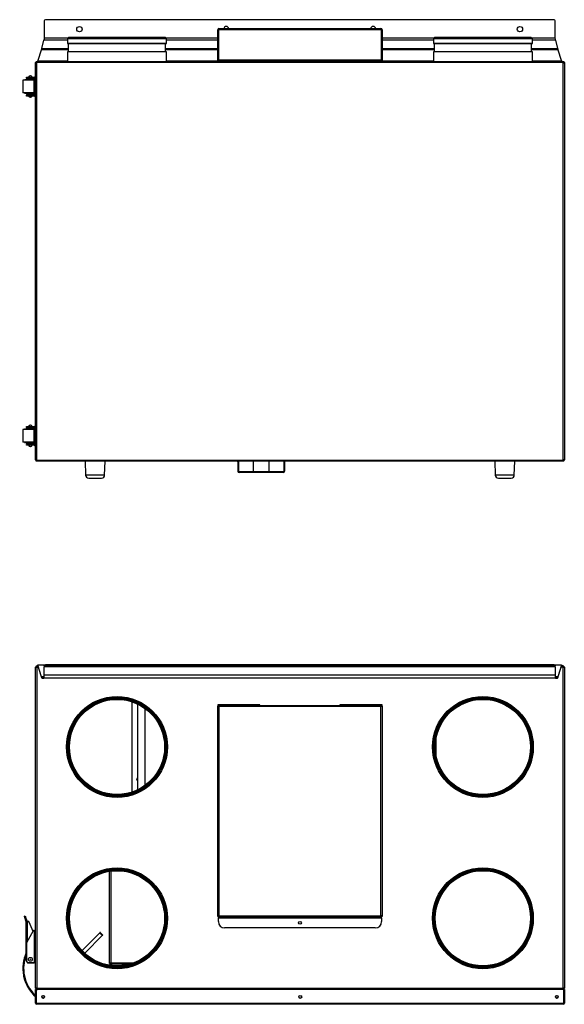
# Model space of a CAD drawing. Header units: millimetres. Extents: x 242 to 3657, y 247 to 3375.
# Tile 2 of 6: x 1378 to 2242, y 973 to 2535. Entities that reach past the tile are written whole.
import ezdxf

# ---------------------------------------------------------------- set-up
doc = ezdxf.new("R2010")
doc.units = ezdxf.units.MM
for name, color, linetype in [('BLASZKA_DO_DRZWI', 7, 'Continuous'), ('BURTA', 7, 'Continuous'), ('CZUJNIK', 7, 'Continuous'), ('Domyślne', 7, 'Continuous'), ('DRZWI_ZEW_V', 7, 'Continuous'), ('FILTR_KASETTOWY', 7, 'Continuous'), ('KOLNIERZ_160_PK', 7, 'Continuous'), ('MOC_REKU_SCIANA_', 7, 'Continuous'), ('MOC_REKU_TYŁ_NOW', 7, 'Continuous'), ('OBUDOWA_V', 7, 'Continuous'), ('POKRYWKA_STEROWA', 7, 'Continuous'), ('PRZEGRODA_BYPASS', 7, 'Continuous'), ('PRZEGRODA_WENTYL', 7, 'Continuous'), ('STOPKA', 7, 'Continuous'), ('TACKA_350V3', 7, 'Continuous'), ('UCHWYT_SYFONU_2S', 7, 'Continuous'), ('USZCZELKA_2_10', 7, 'Continuous'), ('USZCZELKA_DRZWI_', 7, 'Continuous')]:
    doc.layers.add(name, color=color, linetype=linetype)

# ---------------------------------------------------------------- blocks, each defined once
blk = doc.blocks.new('SE')
at = {"layer": 'BURTA', "color": 7, "linetype": 'Continuous'}
for p, q in [((1401, 2438.8), (1382.9, 2438.8)), ((1382.9, 2438.8), (1382.9, 2418.8)), ((1388.2, 2439.3), (1385.8, 2439.3)), ((1388.3, 2439.3), (1388.2, 2439.3)), ((1388.2, 2439.3), (1388.2, 2438.8)), ((1388.3, 2439.3), (1388.3, 2439)), ((1388.3, 2438.8), (1388.3, 2439)), ((1389.8, 2439), (1388.3, 2439)), ((1388.6, 2443.8), (1391.6, 2443.8)), ((1388.6, 2442.3), (1388.6, 2443.8)), ((1391.6, 2442.3), (1388.6, 2442.3)), ((1389.8, 2439), (1389.8, 2439.3)), ((1389.8, 2438.8), (1389.8, 2439)), ((1390.5, 2441.5), (1392.3, 2441.5)), ((1390.5, 2440), (1392.3, 2440)), ((1391.6, 2443.8), (1400.8, 2443.8)), ((1391.6, 2443.8), (1391.6, 2442.3)), ((1391.6, 2442.3), (1400.8, 2442.3)), ((1392.3, 2441.5), (1392.3, 2440)), ((1392.3, 2441.5), (1394.4, 2441.5)), ((1392.3, 2440), (1394.4, 2440)), ((1392.8, 2442.3), (1392.8, 2441.5)), ((1392.8, 2440), (1392.8, 2438.8)), ((1394.4, 2441.5), (1394.4, 2440)), ((1394.4, 2441.5), (1399.4, 2441.5)), ((1394.4, 2440), (1399.4, 2440)), ((1394.9, 2445.8), (1394.6, 2445.8)), ((1396.8, 2441.5), (1396.8, 2442.3)), ((1400, 2441.9), (1396.8, 2441.9)), ((1396.8, 2438.8), (1396.8, 2440)), ((1397.5, 2439.5), (1396.8, 2439.5)), ((1397.5, 2439.4), (1396.8, 2439.4)), ((1397.5, 2439.5), (1397.5, 2440)), ((1397.5, 2439.5), (1401.5, 2439.5)), ((1397.5, 2439.4), (1397.5, 2439.5)), ((1401.5, 2439.4), (1397.5, 2439.4)), ((1399.4, 2441.5), (1401.5, 2441.5)), ((1399.4, 2441.5), (1399.4, 2440)), ((1399.4, 2440), (1401.5, 2440)), ((1399.5, 2438.8), (1399.5, 2439.4)), ((1400, 2441.5), (1400, 2441.9)), ((1403.1, 2438.8), (1401, 2438.8)), ((1401, 2418.8), (1401, 2438.8)), ((1401.5, 2441.5), (1401.5, 2440)), ((1401.5, 2439.5), (1401.5, 2440)), ((1401.5, 2439.5), (1401.5, 2439.4)), ((1401.6, 2438.8), (1401.6, 2441.6)), ((1401, 2418.8), (1382.9, 2418.8)), ((1385.8, 2418.3), (1388.2, 2418.3)), ((1388.2, 2418.8), (1388.2, 2418.3)), ((1388.2, 2418.3), (1388.3, 2418.3)), ((1388.3, 2418.6), (1388.3, 2418.8)), ((1388.3, 2418.6), (1388.3, 2418.3)), ((1388.3, 2418.6), (1389.8, 2418.6)), ((1388.6, 2415.3), (1391.6, 2415.3)), ((1388.6, 2413.8), (1388.6, 2415.3)), ((1391.6, 2413.8), (1388.6, 2413.8)), ((1389.8, 2418.6), (1389.8, 2418.8)), ((1389.8, 2418.3), (1389.8, 2418.6)), ((1392.3, 2417.5), (1390.5, 2417.5)), ((1390.5, 2416), (1392.3, 2416)), ((1400.8, 2415.3), (1391.6, 2415.3)), ((1391.6, 2415.3), (1391.6, 2413.8)), ((1400.8, 2413.8), (1391.6, 2413.8)), ((1392.3, 2417.5), (1392.3, 2416)), ((1394.4, 2417.5), (1392.3, 2417.5)), ((1394.4, 2416), (1392.3, 2416)), ((1392.8, 2418.8), (1392.8, 2417.5)), ((1392.8, 2416), (1392.8, 2415.3)), ((1394.4, 2417.5), (1394.4, 2416)), ((1399.4, 2417.5), (1394.4, 2417.5)), ((1394.4, 2416), (1399.4, 2416)), ((1394.6, 2411.8), (1394.9, 2411.8)), ((1396.8, 2417.5), (1396.8, 2418.8)), ((1397.5, 2418.2), (1396.8, 2418.2)), ((1397.5, 2418.1), (1396.8, 2418.1)), ((1396.8, 2415.3), (1396.8, 2416)), ((1400, 2415.7), (1396.8, 2415.7)), ((1397.5, 2418.2), (1397.5, 2418.1)), ((1397.5, 2418.2), (1401.5, 2418.2)), ((1401.5, 2418.1), (1397.5, 2418.1)), ((1397.5, 2417.5), (1397.5, 2418.1)), ((1401.5, 2417.5), (1399.4, 2417.5)), ((1399.4, 2417.5), (1399.4, 2416)), ((1399.4, 2416), (1401.5, 2416)), ((1399.5, 2418.2), (1399.5, 2418.8)), ((1400, 2415.7), (1400, 2416)), ((1403.1, 2418.8), (1401, 2418.8)), ((1401.5, 2418.2), (1401.5, 2418.1)), ((1401.5, 2417.5), (1401.5, 2418.1)), ((1401.5, 2417.5), (1401.5, 2416)), ((1401.6, 2416), (1401.6, 2418.8)), ((1388.6, 1889.8), (1391.6, 1889.8)), ((1388.6, 1888.3), (1388.6, 1889.8)), ((1391.6, 1889.8), (1400.8, 1889.8)), ((1391.6, 1889.8), (1391.6, 1888.3)), ((1394.9, 1891.8), (1394.6, 1891.8)), ((1401, 1884.8), (1382.9, 1884.8)), ((1382.9, 1884.8), (1382.9, 1864.8)), ((1388.2, 1885.3), (1385.8, 1885.3)), ((1388.3, 1885.3), (1388.2, 1885.3)), ((1388.2, 1885.3), (1388.2, 1884.8)), ((1388.3, 1885.3), (1388.3, 1885)), ((1388.3, 1884.8), (1388.3, 1885)), ((1389.8, 1885), (1388.3, 1885)), ((1391.6, 1888.3), (1388.6, 1888.3)), ((1389.8, 1885), (1389.8, 1885.3)), ((1389.8, 1884.8), (1389.8, 1885)), ((1390.5, 1887.5), (1392.3, 1887.5)), ((1390.5, 1886), (1392.3, 1886)), ((1391.6, 1888.3), (1400.8, 1888.3)), ((1392.3, 1887.5), (1392.3, 1886)), ((1392.3, 1887.5), (1394.4, 1887.5)), ((1392.3, 1886), (1394.4, 1886)), ((1392.8, 1888.3), (1392.8, 1887.5)), ((1392.8, 1886), (1392.8, 1884.8)), ((1394.4, 1887.5), (1394.4, 1886)), ((1394.4, 1887.5), (1399.4, 1887.5)), ((1394.4, 1886), (1399.4, 1886)), ((1396.8, 1887.5), (1396.8, 1888.3)), ((1400, 1887.9), (1396.8, 1887.9)), ((1396.8, 1884.8), (1396.8, 1886)), ((1397.5, 1885.5), (1396.8, 1885.5)), ((1397.5, 1885.4), (1396.8, 1885.4)), ((1397.5, 1885.5), (1397.5, 1886)), ((1397.5, 1885.5), (1401.5, 1885.5)), ((1397.5, 1885.4), (1397.5, 1885.5)), ((1401.5, 1885.4), (1397.5, 1885.4)), ((1399.4, 1887.5), (1401.5, 1887.5)), ((1399.4, 1887.5), (1399.4, 1886)), ((1399.4, 1886), (1401.5, 1886)), ((1399.5, 1884.8), (1399.5, 1885.4)), ((1400, 1887.5), (1400, 1887.9)), ((1403.1, 1884.8), (1401, 1884.8)), ((1401, 1864.8), (1401, 1884.8)), ((1401.5, 1887.5), (1401.5, 1886)), ((1401.5, 1885.5), (1401.5, 1886)), ((1401.5, 1885.5), (1401.5, 1885.4)), ((1401.6, 1884.8), (1401.6, 1887.6)), ((1401, 1864.8), (1382.9, 1864.8)), ((1385.8, 1864.3), (1388.2, 1864.3)), ((1388.2, 1864.8), (1388.2, 1864.3)), ((1388.2, 1864.3), (1388.3, 1864.3)), ((1388.3, 1864.6), (1388.3, 1864.8)), ((1388.3, 1864.6), (1388.3, 1864.3)), ((1388.3, 1864.6), (1389.8, 1864.6)), ((1388.6, 1861.3), (1391.6, 1861.3)), ((1388.6, 1859.8), (1388.6, 1861.3)), ((1391.6, 1859.8), (1388.6, 1859.8)), ((1389.8, 1864.6), (1389.8, 1864.8)), ((1389.8, 1864.3), (1389.8, 1864.6)), ((1392.3, 1863.5), (1390.5, 1863.5)), ((1390.5, 1862), (1392.3, 1862)), ((1400.8, 1861.3), (1391.6, 1861.3)), ((1391.6, 1861.3), (1391.6, 1859.8)), ((1400.8, 1859.8), (1391.6, 1859.8)), ((1392.3, 1863.5), (1392.3, 1862)), ((1394.4, 1863.5), (1392.3, 1863.5)), ((1394.4, 1862), (1392.3, 1862)), ((1392.8, 1864.8), (1392.8, 1863.5)), ((1392.8, 1862), (1392.8, 1861.3)), ((1394.4, 1863.5), (1394.4, 1862)), ((1399.4, 1863.5), (1394.4, 1863.5)), ((1394.4, 1862), (1399.4, 1862)), ((1396.8, 1863.5), (1396.8, 1864.8)), ((1397.5, 1864.2), (1396.8, 1864.2)), ((1397.5, 1864.1), (1396.8, 1864.1)), ((1396.8, 1861.3), (1396.8, 1862)), ((1400, 1861.7), (1396.8, 1861.7)), ((1397.5, 1864.2), (1397.5, 1864.1)), ((1397.5, 1864.2), (1401.5, 1864.2)), ((1401.5, 1864.1), (1397.5, 1864.1)), ((1397.5, 1863.5), (1397.5, 1864.1)), ((1401.5, 1863.5), (1399.4, 1863.5)), ((1399.4, 1863.5), (1399.4, 1862)), ((1399.4, 1862), (1401.5, 1862)), ((1399.5, 1864.2), (1399.5, 1864.8)), ((1400, 1861.7), (1400, 1862)), ((1403.1, 1864.8), (1401, 1864.8)), ((1401.5, 1864.2), (1401.5, 1864.1)), ((1401.5, 1863.5), (1401.5, 1864.1)), ((1401.5, 1863.5), (1401.5, 1862)), ((1401.6, 1862), (1401.6, 1864.8)), ((1394.6, 1857.8), (1394.9, 1857.8))]:
    blk.add_line(p, q, dxfattribs=at)
for centre, radius, start, end in [((1390.5, 2439.3), 2.24, 90, 180), ((1390.5, 2439.3), 0.737, 90, 180), ((1394.6, 2442.8), 3, 90, 160.5288), ((1394.9, 2442.8), 3, 19.4712, 90), ((1400.8, 2441.6), 2.24, 0, 90), ((1400.8, 2441.6), 0.737, 0, 90), ((1390.5, 2418.3), 2.24, 180, 270), ((1390.5, 2418.3), 0.737, 180, 270), ((1394.6, 2414.8), 3, 199.4712, 270), ((1394.9, 2414.8), 3, 270, 340.5288), ((1400.8, 2416), 0.737, 270, 0), ((1400.8, 2416), 2.24, 270, 0), ((1394.6, 1888.8), 3, 90, 160.5288), ((1394.9, 1888.8), 3, 19.4712, 90), ((1400.8, 1887.6), 2.24, 0, 90), ((1390.5, 1885.3), 2.24, 90, 180), ((1390.5, 1885.3), 0.737, 90, 180), ((1400.8, 1887.6), 0.737, 0, 90), ((1390.5, 1864.3), 2.24, 180, 270), ((1390.5, 1864.3), 0.737, 180, 270), ((1394.6, 1860.8), 3, 199.4712, 270), ((1394.9, 1860.8), 3, 270, 340.5288), ((1400.8, 1862), 0.737, 270, 0), ((1400.8, 1862), 2.24, 270, 0)]:
    blk.add_arc(centre, radius, start, end, dxfattribs=at)
for centre, start_param, end_param in [((1385.8, 2437.8), 0, 0.841069), ((1385.8, 2419.8), 2.300524, 3.141593), ((1385.8, 1883.8), 0, 0.841069), ((1385.8, 1865.8), 2.300524, 3.141593)]:
    blk.add_ellipse(centre, major_axis=(0, 1.5), ratio=0.34202, start_param=start_param, end_param=end_param, dxfattribs=at)
at = {"layer": 'DRZWI_ZEW_V', "color": 7, "linetype": 'Continuous'}
for p, q in [((1404.1, 2467.1), (1403.6, 2467.6)), ((1403.8, 2468.8), (1403.8, 2468.1)), ((1403.8, 2468.8), (1404.8, 2468.8)), ((1403.8, 2468.1), (1404.8, 2468.1)), ((1404.8, 2468.8), (1404.8, 2467.1)), ((1404.8, 2468.8), (2240.4, 2468.8)), ((2240.4, 2468.8), (2240.4, 2467.1)), ((2240.4, 2468.8), (2241.4, 2468.8)), ((2240.4, 2468.1), (2241.4, 2468.1)), ((2241.1, 2467.1), (2241.6, 2467.6)), ((2241.4, 2468.8), (2241.4, 2468.1)), ((1403.1, 1837.2), (1403.1, 2466.4)), ((1404.8, 2466.4), (1403.1, 2466.4)), ((2240.4, 2467.1), (1404.8, 2467.1)), ((1404.8, 2467.1), (1404.8, 2466.4)), ((1404.8, 2466.4), (1404.8, 1837.2)), ((2240.4, 2466.4), (2240.4, 2467.1)), ((2240.4, 2466.4), (2242.1, 2466.4)), ((2240.4, 1837.2), (2240.4, 2466.4)), ((2242.1, 2466.4), (2242.1, 1837.2)), ((1404.8, 1837.2), (1403.1, 1837.2)), ((1404.1, 1836.5), (1403.6, 1836)), ((1403.8, 1834.8), (1403.8, 1835.5)), ((1404.4, 1835.5), (1403.8, 1835.5)), ((1404.8, 1834.8), (1403.8, 1834.8)), ((1404.8, 1837.2), (1404.8, 1836.5)), ((1404.8, 1836.5), (2240.4, 1836.5)), ((1404.8, 1834.8), (1404.8, 1836.5)), ((2240.4, 1834.8), (1404.8, 1834.8)), ((2240.4, 1836.5), (2240.4, 1837.2)), ((2240.4, 1837.2), (2242.1, 1837.2)), ((2240.4, 1834.8), (2240.4, 1836.5)), ((2241.4, 1834.8), (2240.4, 1834.8)), ((2241.4, 1836.2), (2241.6, 1836)), ((2241.4, 1834.8), (2241.4, 1835.5))]:
    blk.add_line(p, q, dxfattribs=at)
for centre, radius, start, end in [((1404.8, 2466.4), 1.7, 135, 180), ((1404.8, 2466.4), 1.7, 90, 135), ((2240.4, 2466.4), 1.7, 45, 90), ((2240.4, 2466.4), 1.7, 0, 45), ((1404.8, 2466.4), 1, 135, 180), ((1404.8, 2466.4), 1, 90, 135), ((2240.4, 2466.4), 1, 45, 90), ((2240.4, 2466.4), 1, 0, 45), ((1404.8, 1837.2), 1.7, 180, 225), ((1404.8, 1837.2), 1.7, 225, 256.346), ((1404.8, 1837.2), 1, 180, 225), ((1404.8, 1837.2), 1, 225, 247.5), ((2240.4, 1837.2), 1.7, 298.1251, 315), ((2240.4, 1837.2), 1.7, 315, 0)]:
    blk.add_arc(centre, radius, start, end, dxfattribs=at)
at = {"layer": 'KOLNIERZ_160_PK', "color": 7, "linetype": 'Continuous'}
for p, q in [((1610.8, 2504.5), (1453.8, 2504.5)), ((1453.8, 2504.5), (1453.8, 2497.2)), ((1455.6, 2506.6), (1454, 2505)), ((1610.6, 2505), (1454, 2505)), ((1609, 2506.6), (1455.6, 2506.6)), ((1608.5, 2506.8), (1456.1, 2506.8)), ((1610.6, 2505), (1609, 2506.6)), ((1610.6, 2505), (1609, 2506.6)), ((1610.8, 2497.2), (1610.8, 2504.5)), ((1610.8, 2497.2), (1610.8, 2504.5)), ((2191.4, 2504.5), (2034.4, 2504.5)), ((2034.4, 2504.5), (2034.4, 2497.2)), ((2036.2, 2506.6), (2034.6, 2505)), ((2191.2, 2505), (2034.6, 2505)), ((2189.6, 2506.6), (2036.2, 2506.6)), ((2189.1, 2506.8), (2036.7, 2506.8)), ((2191.2, 2505), (2189.6, 2506.6)), ((2191.4, 2497.2), (2191.4, 2504.5)), ((1610.8, 2497.2), (1453.8, 2497.2)), ((1453.8, 2497.2), (1455, 2496.8)), ((1455, 2484.2), (1453.8, 2483.8)), ((1610.8, 2483.8), (1453.8, 2483.8)), ((1453.8, 2483.8), (1453.8, 2468.8)), ((1609.5, 2496.8), (1455, 2496.8)), ((1455, 2496.8), (1455, 2484.2)), ((1609.5, 2484.2), (1455, 2484.2)), ((1609.5, 2496.8), (1610.8, 2497.2)), ((1609.5, 2496.8), (1610.8, 2497.2)), ((1609.5, 2484.2), (1609.5, 2496.8)), ((1609.5, 2484.2), (1609.5, 2496.8)), ((1610.8, 2483.8), (1609.5, 2484.2)), ((1610.8, 2483.8), (1609.5, 2484.2)), ((1610.8, 2468.8), (1610.8, 2483.8)), ((1610.8, 2468.8), (1610.8, 2483.8)), ((2191.4, 2497.2), (2034.4, 2497.2)), ((2034.4, 2497.2), (2035.6, 2496.8)), ((2035.6, 2484.2), (2034.4, 2483.8)), ((2191.4, 2483.8), (2034.4, 2483.8)), ((2034.4, 2483.8), (2034.4, 2468.8)), ((2190.1, 2496.8), (2035.6, 2496.8)), ((2035.6, 2496.8), (2035.6, 2484.2)), ((2190.1, 2484.2), (2035.6, 2484.2)), ((2190.1, 2496.8), (2191.4, 2497.2)), ((2190.1, 2484.2), (2190.1, 2496.8)), ((2191.4, 2483.8), (2190.1, 2484.2)), ((2191.4, 2468.8), (2191.4, 2483.8))]:
    blk.add_line(p, q, dxfattribs=at)
for centre, start, end in [((1454.5, 2504.5), 135, 180), ((1456.1, 2506.1), 90, 135.0878), ((1608.5, 2506.1), 44.9122, 90), ((1608.5, 2506.1), 44.9122, 90), ((1610.1, 2504.5), 0, 45), ((2035.1, 2504.5), 135, 180), ((2036.7, 2506.1), 90, 135.0878), ((2189.1, 2506.1), 44.9122, 90), ((2190.7, 2504.5), 0, 45)]:
    blk.add_arc(centre, 0.7, start, end, dxfattribs=at)
at = {"layer": 'MOC_REKU_SCIANA_', "color": 7, "linetype": 'Continuous'}
for p, q in [((1416.7, 2532.9), (1416.7, 2505.5)), ((2225.7, 2534.9), (1418.7, 2534.9)), ((2227.7, 2505.5), (2227.7, 2532.9))]:
    blk.add_line(p, q, dxfattribs=at)
for centre in [(1472.7, 2519.9), (2171.7, 2519.9)]:
    blk.add_circle(centre, 4.25, dxfattribs=at)
for centre, radius, start, end in [((1418.7, 2532.9), 2, 90, 180), ((2225.7, 2532.9), 2, 0, 90), ((1705.7, 2519.9), 4.25, 11.8398, 168.1602), ((1938.7, 2519.9), 4.25, 11.8398, 168.1602)]:
    blk.add_arc(centre, radius, start, end, dxfattribs=at)
at = {"layer": 'MOC_REKU_TYŁ_NOW', "color": 7, "linetype": 'Continuous'}
for p, q in [((1413.1, 2489), (1416.3, 2502.5)), ((1453.8, 2502.5), (1416.3, 2502.5)), ((1416.7, 2505.5), (1416.7, 2505.3)), ((1454.5, 2505.5), (1416.7, 2505.5)), ((1692.1, 2505.5), (1610, 2505.5)), ((1692.1, 2502.5), (1610.8, 2502.5)), ((1693.1, 2505.5), (1693.1, 2505.5)), ((1693.1, 2502.5), (1693.1, 2502.5)), ((1952.1, 2505.5), (1952.1, 2505.5)), ((1952.1, 2502.5), (1952.1, 2502.5)), ((2035.1, 2505.5), (1953.1, 2505.5)), ((2034.4, 2502.5), (1953.1, 2502.5)), ((2227.7, 2505.5), (2190.6, 2505.5)), ((2228.2, 2502.5), (2191.4, 2502.5)), ((2227.7, 2505.3), (2227.7, 2505.5)), ((2228.2, 2502.5), (2231.4, 2489)), ((1412.7, 2488.3), (1406.7, 2470.3)), ((1406.7, 2468.9), (1412.7, 2486.9)), ((1412.7, 2488.3), (1412.7, 2486.9)), ((1455, 2486.9), (1412.7, 2486.9)), ((1413.1, 2489), (1455, 2489)), ((1609.5, 2489), (1692.1, 2489)), ((1692.1, 2486.9), (1609.5, 2486.9)), ((1693.1, 2489), (1693.1, 2489)), ((1693.1, 2486.9), (1693.1, 2486.9)), ((1952.1, 2489), (1952.1, 2489)), ((1952.1, 2486.9), (1952.1, 2486.9)), ((1953.1, 2489), (2035.6, 2489)), ((2035.6, 2486.9), (1953.1, 2486.9)), ((2190.1, 2489), (2231.4, 2489)), ((2231.7, 2486.9), (2190.1, 2486.9)), ((2237.7, 2470.3), (2231.7, 2488.3)), ((2231.7, 2488.3), (2231.7, 2486.9)), ((2231.7, 2486.9), (2237.7, 2468.9)), ((1406.7, 2470.3), (1406.7, 2468.9)), ((1406.7, 2468.9), (1406.7, 2468.8)), ((1453.8, 2468.9), (1406.7, 2468.9)), ((1692.1, 2468.9), (1610.8, 2468.9)), ((1693.1, 2468.9), (1693.1, 2468.9)), ((1952.1, 2468.9), (1952.1, 2468.9)), ((2034.4, 2468.9), (1953.1, 2468.9)), ((2237.7, 2468.9), (2191.4, 2468.9)), ((2237.7, 2470.3), (2237.7, 2468.9)), ((2237.7, 2468.8), (2237.7, 2468.9))]:
    blk.add_line(p, q, dxfattribs=at)
for centre, radius, start, end in [((1436.7, 2500.6), 20.5, 166.6062, 174.4487), ((2207.7, 2500.6), 20.5, 5.5513, 13.3938), ((1370.3, 2494.2), 43.1, 350.3064, 353.1554), ((1407.3, 2491.1), 6.08, 332.8084, 340.0771), ((2274.1, 2494.2), 43.1, 186.8433, 189.6949), ((2237.1, 2491.1), 6.08, 199.9229, 207.1916)]:
    blk.add_arc(centre, radius, start, end, dxfattribs=at)
at = {"layer": 'OBUDOWA_V', "color": 7, "linetype": 'Continuous'}
for p, q in [((1403.1, 2466.4), (1403.1, 2466.8)), ((1403.1, 2466.8), (1403.1, 2466.8)), ((1404.4, 2466.8), (1403.9, 2466.8)), ((2240.8, 2466.8), (2241.3, 2466.8)), ((2242, 2466.8), (2242.1, 2466.8)), ((2242.1, 2466.8), (2242.1, 2466.4)), ((1403.1, 1836.8), (1403.1, 1837.2)), ((1403.1, 1836.8), (1403.1, 1836.8)), ((1404.4, 1836.8), (1403.9, 1836.8)), ((2242.1, 1836.8), (2242, 1836.8)), ((2242.1, 1837.2), (2242.1, 1836.8))]:
    blk.add_line(p, q, dxfattribs=at)
for centre, radius, start, end in [((1405.1, 2466.8), 2, 130.4662, 180), ((2240.1, 2466.8), 2, 0, 49.5338), ((1411, 2475.2), 11.1, 229.0708, 232.3199), ((1405.1, 2466.8), 1, 161.4921, 180), ((1411.5, 2470.9), 8.24, 209.75, 215.579), ((2233.8, 2470.8), 8.02, 324.3815, 330.3687), ((2240.1, 2466.8), 1, 0, 21.961), ((2234.2, 2475.2), 11.1, 308.0541, 310.9292), ((1405.1, 1836.8), 2, 180, 229.5338), ((1405.1, 1836.8), 1, 180, 225.573), ((2240.1, 1836.8), 2, 310.4662, 0)]:
    blk.add_arc(centre, radius, start, end, dxfattribs=at)
at = {"layer": 'POKRYWKA_STEROWA', "color": 7, "linetype": 'Continuous'}
for p, q in [((1692.1, 2518.8), (1693.1, 2518.8)), ((1692.1, 2468.8), (1692.1, 2518.8)), ((1694.1, 2518.8), (1693.1, 2518.8)), ((1693.1, 2518.8), (1693.1, 2470.8)), ((1693.1, 2468.8), (1693.1, 2518.8)), ((1694.1, 2520.8), (1951.1, 2520.8)), ((1694.1, 2520.8), (1694.1, 2518.8)), ((1951.1, 2518.8), (1694.1, 2518.8)), ((1951.1, 2518.8), (1951.1, 2520.8)), ((1952.1, 2518.8), (1951.1, 2518.8)), ((1953.1, 2518.8), (1952.1, 2518.8)), ((1952.1, 2518.8), (1952.1, 2468.8)), ((1952.1, 2470.8), (1952.1, 2518.8)), ((1953.1, 2518.8), (1953.1, 2468.8)), ((1952.1, 2470.8), (1693.1, 2470.8)), ((1693.1, 2470.8), (1693.1, 2469.8)), ((1693.1, 2468.8), (1693.1, 2469.8)), ((1693.1, 2469.8), (1703.1, 2469.8)), ((1942.1, 2469.8), (1703.1, 2469.8)), ((1703.1, 2469.8), (1703.1, 2468.8)), ((1942.1, 2469.8), (1952.1, 2469.8)), ((1942.1, 2468.8), (1942.1, 2469.8)), ((1952.1, 2469.8), (1952.1, 2470.8)), ((1952.1, 2469.8), (1952.1, 2468.8))]:
    blk.add_line(p, q, dxfattribs=at)
for centre, radius, start, end in [((1694.1, 2518.8), 2, 90, 180), ((1694.1, 2518.8), 1, 90, 180), ((1951.1, 2518.8), 2, 0, 90), ((1951.1, 2518.8), 1, 0, 90)]:
    blk.add_arc(centre, radius, start, end, dxfattribs=at)
at = {"layer": 'STOPKA', "color": 7, "linetype": 'Continuous'}
for p, q in [((1481.6, 1834.8), (1482.4, 1812.6)), ((1512.7, 1812.6), (1513.5, 1834.8)), ((2131.6, 1834.8), (2132.4, 1812.6)), ((2162.7, 1812.6), (2163.5, 1834.8)), ((1512.7, 1812.6), (1482.4, 1812.6)), ((2162.7, 1812.6), (2132.4, 1812.6)), ((1487.4, 1807.8), (1507.7, 1807.8)), ((2137.4, 1807.8), (2157.7, 1807.8))]:
    blk.add_line(p, q, dxfattribs=at)
for centre, start, end in [((1487.4, 1812.8), 182.0454, 270), ((1507.7, 1812.8), 270, 357.9546), ((2137.4, 1812.8), 182.0454, 270), ((2157.7, 1812.8), 270, 357.9546)]:
    blk.add_arc(centre, 5, start, end, dxfattribs=at)
at = {"layer": 'TACKA_350V3', "color": 7, "linetype": 'Continuous'}
for p, q in [((1748.6, 1834.8), (1748.6, 1817.8)), ((1773.6, 1817.8), (1773.6, 1834.8)), ((1773.6, 1817.8), (1748.6, 1817.8))]:
    blk.add_line(p, q, dxfattribs=at)
at = {"layer": 'UCHWYT_SYFONU_2S', "color": 7, "linetype": 'Continuous'}
for p, q in [((1724.1, 1833.8), (1724.1, 1818.8)), ((1725.1, 1833.8), (1725.1, 1818.8)), ((1797.1, 1833.8), (1797.1, 1818.8)), ((1798.1, 1833.8), (1798.1, 1818.8)), ((1796.1, 1817.8), (1726.1, 1817.8)), ((1796.1, 1816.8), (1726.1, 1816.8))]:
    blk.add_line(p, q, dxfattribs=at)
for centre, radius, start, end in [((1723.1, 1833.8), 1, 0, 90), ((1723.1, 1833.8), 2, 0, 30), ((1799.1, 1833.8), 2, 150, 180), ((1799.1, 1833.8), 1, 90, 180), ((1726.1, 1818.8), 2, 180, 270), ((1726.1, 1818.8), 1, 180, 270), ((1796.1, 1818.8), 1, 270, 0), ((1796.1, 1818.8), 2, 270, 0)]:
    blk.add_arc(centre, radius, start, end, dxfattribs=at)
at = {"layer": 'USZCZELKA_DRZWI_', "color": 7, "linetype": 'Continuous'}
for p, q in [((1404.4, 1835.5), (1404.4, 1837.2)), ((1404.8, 1835.5), (1404.4, 1835.5)), ((2241.4, 1835.5), (2240.4, 1835.5)), ((2241.4, 1837.2), (2241.4, 1835.5))]:
    blk.add_line(p, q, dxfattribs=at)
blk = doc.blocks.new('SE4')
at = {"layer": 'BLASZKA_DO_DRZWI', "color": 7, "linetype": 'Continuous'}
blk.add_arc((1822.4, 984.5), 3, 14.5496, 31.8475, dxfattribs=at)
at = {"layer": 'BURTA', "color": 7, "linetype": 'Continuous'}
for p, q in [((1385.3, 1112.8), (1386.7, 1113.3)), ((1385.8, 1111.4), (1385.3, 1112.8)), ((1385.3, 1112.2), (1385.5, 1112.2)), ((1385.8, 1110.8), (1385.3, 1112.2)), ((1387.3, 1111.9), (1385.8, 1111.4)), ((1388.2, 1104.8), (1385.8, 1111.4)), ((1388.2, 1104.2), (1385.8, 1110.8)), ((1386, 1110.8), (1385.8, 1110.8)), ((1386.7, 1113.3), (1387.3, 1111.9)), ((1389.6, 1105.4), (1387.3, 1111.9)), ((1388.3, 1104.6), (1388.3, 1104.6)), ((1388.3, 1043.3), (1388.3, 1104.6)), ((1388.3, 1104.6), (1390.5, 1104.6)), ((1389.8, 1104.6), (1389.8, 1104.6)), ((1390.5, 1073.9), (1390.5, 1104.6)), ((1390.5, 1104.6), (1391.2, 1104.6)), ((1399.2, 1088.9), (1393.1, 1103.3)), ((1399.5, 1089.5), (1388.8, 1070.9)), ((1400.8, 1090.3), (1403.1, 1090.3)), ((1400.8, 1090.3), (1400.8, 1090.3)), ((1400.8, 1090.3), (1400.8, 1039.5)), ((1388.6, 1070.1), (1388.6, 1042.5)), ((1391.6, 1039.5), (1400.8, 1039.5)), ((1391.6, 1038.9), (1400.8, 1038.9)), ((1392.3, 1039.3), (1394.4, 1039.3)), ((1392.3, 1038.7), (1394.4, 1038.7)), ((1400.8, 1039.5), (1400.8, 1038.9)), ((1403.1, 1039.5), (1400.8, 1039.5)), ((1403.1, 1038.9), (1400.8, 1038.9))]:
    blk.add_line(p, q, dxfattribs=at)
for radius in [3, 0.172]:
    blk.add_circle((1394.8, 1044.5), radius, dxfattribs=at)
for centre, radius, start, end in [((1387.5, 1104.6), 0.737, 0, 20), ((1387.5, 1104), 0.737, 0, 20), ((1387.5, 1104.6), 2.24, 0, 20), ((1391.2, 1102.6), 2, 23, 90), ((1400.8, 1088.8), 1.5, 90.1003, 150), ((1390.1, 1070.1), 1.5, 150, 180), ((1443.1, 1030.4), 60.2, 155.709, 225.6385), ((1443.1, 1030.4), 59, 158.4358, 225.6385), ((1443.1, 1029.8), 59, 158.4358, 179.7087), ((1392.3, 1043.3), 4, 180, 208.3442), ((1392.3, 1042.7), 4, 180, 206.915), ((1391.6, 1042.5), 3, 180, 270), ((1391.6, 1041.9), 3, 181.3744, 270), ((1392.3, 1043.3), 4, 251.7342, 270), ((1392.3, 1042.7), 4, 251.734, 270), ((1394.4, 1044.3), 5, 270, 284.0699), ((1394.4, 1043.7), 5, 270, 284.0699), ((1443.1, 1029.8), 60.2, 179.7145, 225.6385), ((1403.3, 989.6), 3.2, 225.6385, 266.1126), ((1403.3, 989), 3.2, 225.6385, 266.1126), ((1403.3, 989.6), 2, 225.6385, 263.7728)]:
    blk.add_arc(centre, radius, start, end, dxfattribs=at)
at = {"layer": 'CZUJNIK', "color": 7, "linetype": 'Continuous'}
for p, q in [((1505.2, 1086.8), (1476.8, 1058.4)), ((1481, 1054.2), (1509.4, 1082.6)), ((1505.2, 1086.8), (1509.4, 1082.6)), ((1509.4, 1083.3), (1505.9, 1086.8))]:
    blk.add_line(p, q, dxfattribs=at)
for centre, start, end in [((1505.5, 1086.5), 45, 135), ((1509.1, 1082.9), 315, 45)]:
    blk.add_arc(centre, 0.5, start, end, dxfattribs=at)
at = {"layer": 'DRZWI_ZEW_V', "color": 7, "linetype": 'Continuous'}
for p, q in [((1403.1, 975), (1403.1, 996.8)), ((1403.8, 996.8), (1403.1, 996.8)), ((1403.8, 996.8), (1403.8, 975)), ((2241.4, 996.8), (1403.8, 996.8)), ((2241.4, 975), (2241.4, 996.8)), ((2242.1, 996.8), (2241.4, 996.8)), ((2242.1, 996.8), (2242.1, 975)), ((1403.1, 975), (1403.6, 975)), ((1403.8, 975), (1403.6, 975)), ((1403.8, 975), (1404.8, 975)), ((1404.8, 975), (1404.8, 973.3)), ((1404.8, 975), (2240.4, 975)), ((2240.4, 973.3), (1404.8, 973.3)), ((1529.4, 973.3), (1529.4, 973.2)), ((1543.2, 973.2), (1543.2, 973.3)), ((1561.5, 973.3), (1561.5, 973.2)), ((1572.6, 973.3), (1572.6, 973.2)), ((1586.4, 973.2), (1586.4, 973.3)), ((2240.4, 975), (2240.4, 973.3)), ((2240.4, 975), (2241.4, 975)), ((2241.4, 975), (2241.6, 975)), ((2241.6, 975), (2242.1, 975))]:
    blk.add_line(p, q, dxfattribs=at)
for centre in [(1415.1, 984.8), (1823.1, 984.8), (2230.1, 984.8)]:
    blk.add_circle(centre, 2.25, dxfattribs=at)
for centre, radius, start, end in [((1416.1, 984.8), 2.25, 102.8396, 257.1604), ((2229.1, 984.8), 2.25, 0, 77.1604), ((2229.1, 984.8), 2.25, 282.8396, 0), ((1404.8, 975), 1.7, 180, 270), ((1404.8, 975), 1, 180, 270), ((2240.4, 975), 1, 270, 0), ((2240.4, 975), 1.7, 270, 0)]:
    blk.add_arc(centre, radius, start, end, dxfattribs=at)
at = {"layer": 'FILTR_KASETTOWY', "color": 7, "linetype": 'Continuous'}
blk.add_line((2038.9, 1366.5), (2038.9, 1396.3), dxfattribs=at)
at = {"layer": 'KOLNIERZ_160_PK', "color": 7, "linetype": 'Continuous'}
for p, q in [((1519.7, 1460.3), (1519.7, 1458.9)), ((1536.5, 1461.1), (1536.6, 1459.8)), ((2096.6, 1459.5), (2096.8, 1458.2)), ((2113.4, 1461.3), (2113.6, 1459.9)), ((1478.8, 1440.9), (1479.9, 1439.9)), ((1579.1, 1446.1), (1578.2, 1445)), ((2056.9, 1438.2), (2057.9, 1437.4)), ((2156.7, 1448.2), (2155.8, 1447.1)), ((2169.7, 1437.4), (2168.9, 1436.4)), ((1467.6, 1428.2), (1468.6, 1427.3)), ((1591.6, 1434.7), (1590.8, 1433.7)), ((2046.1, 1425.2), (2047.1, 1424.3)), ((1611, 1394), (1609.8, 1393.9)), ((2191.1, 1397.6), (2189.7, 1397.5)), ((1452.5, 1385.7), (1453.9, 1385.7)), ((1612.1, 1377.1), (1610.6, 1377)), ((2032.9, 1382), (2034.4, 1382.1)), ((2192.7, 1380.8), (2191.4, 1380.7)), ((1453.3, 1368.8), (1454.8, 1368.9)), ((2034.7, 1365.2), (2036, 1365.3)), ((1472.8, 1327.9), (1473.8, 1329)), ((1597, 1334.5), (1595.9, 1335.5)), ((2179.6, 1337.6), (2178.6, 1338.5)), ((1485.5, 1316.8), (1486.3, 1317.7)), ((1585.6, 1322), (1584.6, 1322.9)), ((2056, 1325.4), (2056.9, 1326.4)), ((2069.1, 1314.6), (2069.9, 1315.7)), ((2169, 1324.4), (2167.9, 1325.4)), ((1528, 1301.7), (1527.9, 1303)), ((1544.9, 1302.5), (1544.8, 1303.9)), ((2112.3, 1301.6), (2112.2, 1302.9)), ((2129.1, 1303.1), (2129, 1304.6)), ((1516, 1187.8), (1516.2, 1186.5)), ((1532.8, 1189.6), (1533, 1188.1)), ((2131, 1187.3), (2130.6, 1186.1)), ((1576.1, 1176.5), (1575.2, 1175.4)), ((2070.7, 1177.5), (2071.3, 1176.3)), ((2086, 1184.8), (2086.6, 1183.6)), ((2147, 1181.9), (2146.6, 1180.5)), ((1476.3, 1166.5), (1477.3, 1165.7)), ((1589.1, 1165.7), (1588.3, 1164.7)), ((1465.5, 1153.5), (1466.5, 1152.6)), ((2040.7, 1143.8), (2042, 1143.4)), ((2180.7, 1151.8), (2179.5, 1151.2)), ((1610.5, 1125.9), (1609.1, 1125.8)), ((2035.1, 1127.8), (2036.4, 1127.4)), ((2188, 1136.5), (2186.8, 1135.9)), ((1452.3, 1110.2), (1453.8, 1110.4)), ((1612.1, 1109.1), (1610.8, 1108.9)), ((1454.1, 1093.4), (1455.4, 1093.5)), ((2037.7, 1082.8), (2038.9, 1083.4)), ((2190.6, 1091.4), (2189.3, 1091.9)), ((1599, 1065.9), (1598, 1066.7)), ((2045, 1067.5), (2046.2, 1068.1)), ((2185, 1075.5), (2183.8, 1075.9)), ((1475.4, 1053.6), (1476.3, 1054.6)), ((1588.4, 1052.7), (1587.3, 1053.6)), ((1488.5, 1042.9), (1489.3, 1043.9)), ((1531.7, 1029.8), (1531.6, 1031.2)), ((1548.5, 1031.4), (1548.4, 1032.8)), ((2078.7, 1037.5), (2079.2, 1038.8)), ((2094.7, 1031.9), (2095.1, 1033.2)), ((2139.8, 1034.4), (2139.2, 1035.7)), ((2154.9, 1041.9), (2154.4, 1043))]:
    blk.add_line(p, q, dxfattribs=at)
for centre, radius in [((1532.3, 1381.4), 78.5), ((1532.3, 1381.4), 78.3), ((1532.3, 1381.4), 76.7), ((1532.3, 1381.4), 76.2), ((1532.3, 1381.4), 76.2), ((1532.3, 1381.4), 75.5), ((2112.9, 1381.4), 78.5), ((2112.9, 1381.4), 78.3), ((2112.9, 1381.4), 76.7), ((2112.9, 1381.4), 76.2), ((2112.9, 1381.4), 76.2), ((2112.9, 1381.4), 75.5), ((1532.3, 1109.6), 78.5), ((1532.3, 1109.6), 78.3), ((2112.9, 1109.6), 78.5), ((2112.9, 1109.6), 78.3), ((1532.3, 1109.6), 76.7), ((1532.3, 1109.6), 76.2), ((1532.3, 1109.6), 76.2), ((1532.3, 1109.6), 75.5), ((2112.9, 1109.6), 76.7), ((2112.9, 1109.6), 76.2), ((2112.9, 1109.6), 76.2), ((2112.9, 1109.6), 75.5)]:
    blk.add_circle(centre, radius, dxfattribs=at)
at = {"layer": 'MOC_REKU_SCIANA_', "color": 7, "linetype": 'Continuous'}
for p, q in [((1416.7, 1511.8), (1418.7, 1511.8)), ((1416.7, 1509.8), (1416.7, 1511.8)), ((1418.7, 1509.8), (1416.7, 1509.8)), ((1416.7, 1509.8), (1416.7, 1508.2)), ((1418.7, 1511.8), (1418.7, 1509.8)), ((2225.7, 1511.8), (1418.7, 1511.8)), ((2225.7, 1509.8), (1418.7, 1509.8)), ((2225.7, 1511.8), (2227.7, 1511.8)), ((2225.7, 1509.8), (2225.7, 1511.8)), ((2227.7, 1509.8), (2225.7, 1509.8)), ((2227.7, 1511.8), (2227.7, 1509.8)), ((2227.7, 1508.2), (2227.7, 1509.8))]:
    blk.add_line(p, q, dxfattribs=at)
at = {"layer": 'MOC_REKU_TYŁ_NOW', "color": 7, "linetype": 'Continuous'}
for p, q in [((1406.7, 1510.9), (1406.7, 1511.8)), ((1406.7, 1511.8), (1416.7, 1511.8)), ((1416.7, 1510.9), (1406.7, 1510.9)), ((1406.7, 1510.9), (1406.7, 1509.5)), ((1412.7, 1492.8), (1406.7, 1510.9)), ((1406.7, 1509.5), (1412.7, 1491.4)), ((2227.7, 1508.2), (1416.7, 1508.2)), ((1416.7, 1495.7), (1416.7, 1508.2)), ((2227.7, 1511.8), (2237.7, 1511.8)), ((2237.7, 1510.9), (2227.7, 1510.9)), ((2227.7, 1508.2), (2227.7, 1495.7)), ((2237.7, 1510.9), (2231.7, 1492.8)), ((2231.7, 1491.4), (2237.7, 1509.5)), ((2237.7, 1511.8), (2237.7, 1510.9)), ((2237.7, 1510.9), (2237.7, 1509.5)), ((1416.6, 1492.8), (1412.7, 1492.8)), ((1412.7, 1492.8), (1412.7, 1491.4)), ((1413.1, 1492.5), (1413.1, 1490.5)), ((1413.1, 1492.5), (1416.3, 1492.5)), ((1413.1, 1490.5), (1416.3, 1490.5)), ((1416.3, 1492.5), (1416.3, 1490.5)), ((2228.2, 1490.5), (1416.3, 1490.5)), ((1416.7, 1492.4), (1416.7, 1495.7)), ((1416.7, 1495.7), (2227.7, 1495.7)), ((2227.7, 1495.7), (2227.7, 1492.4)), ((2231.7, 1492.8), (2227.9, 1492.8)), ((2228.2, 1492.5), (2231.4, 1492.5)), ((2228.2, 1492.5), (2228.2, 1490.5)), ((2228.2, 1490.5), (2231.4, 1490.5)), ((2231.4, 1492.5), (2231.4, 1490.5)), ((2231.7, 1492.8), (2231.7, 1491.4))]:
    blk.add_line(p, q, dxfattribs=at)
for points in [[(1412.7, 1492.8), (1412.9, 1492.6), (1413, 1492.5), (1413.1, 1492.5)], [(2231.4, 1492.5), (2231.5, 1492.5), (2231.6, 1492.6), (2231.7, 1492.8)]]:
    blk.add_open_spline(points, degree=3, dxfattribs=at)
for points, knots in [([(1412.7, 1491.4), (1412.8, 1491.3), (1412.8, 1491.2), (1412.9, 1490.9), (1412.9, 1490.8), (1412.9, 1490.7), (1413, 1490.6), (1413, 1490.6), (1413, 1490.5), (1413.1, 1490.5)], [0, 0, 0, 0, 0.25, 0.25, 0.5, 0.5, 0.75, 0.75, 1, 1, 1, 1]), ([(1416.3, 1492.5), (1416.3, 1492.5), (1416.4, 1492.6), (1416.6, 1492.8), (1416.6, 1493), (1416.7, 1493.2)], [0, 0, 0, 0, 0.5, 0.5, 1, 1, 1, 1]), ([(1416.3, 1490.5), (1416.3, 1490.5), (1416.4, 1490.7), (1416.6, 1491.4), (1416.6, 1491.8), (1416.7, 1492.4)], [0, 0, 0, 0, 0.5, 0.5, 1, 1, 1, 1]), ([(2227.7, 1493.2), (2227.8, 1493), (2227.9, 1492.8), (2228, 1492.6), (2228.1, 1492.5), (2228.2, 1492.5)], [0, 0, 0, 0, 0.5, 0.5, 1, 1, 1, 1]), ([(2227.7, 1492.4), (2227.8, 1491.8), (2227.9, 1491.4), (2228, 1490.7), (2228.1, 1490.5), (2228.2, 1490.5)], [0, 0, 0, 0, 0.5, 0.5, 1, 1, 1, 1]), ([(2231.4, 1490.5), (2231.4, 1490.5), (2231.4, 1490.6), (2231.5, 1490.6), (2231.5, 1490.7), (2231.6, 1490.8), (2231.6, 1490.9), (2231.6, 1491.2), (2231.7, 1491.3), (2231.7, 1491.4)], [0, 0, 0, 0, 0.25, 0.25, 0.5, 0.5, 0.75, 0.75, 1, 1, 1, 1])]:
    blk.add_open_spline(points, degree=3, knots=knots, dxfattribs=at)
at = {"layer": 'OBUDOWA_V', "color": 7, "linetype": 'Continuous'}
for p, q in [((1403.1, 1507.8), (1405.1, 1507.8)), ((1403.1, 998.8), (1403.1, 1507.8)), ((1404.4, 1508.5), (1403.7, 1509.2)), ((1405.1, 1509.2), (1405.1, 1509.8)), ((1406.1, 1509.8), (1405.1, 1509.8)), ((1405.1, 1509.2), (1405.1, 1507.8)), ((1405.1, 1507.8), (1405.1, 998.8)), ((1407.3, 1507.8), (1405.1, 1507.8)), ((1406.1, 1509.8), (1406.7, 1509.8)), ((2240.1, 1507.8), (2237.1, 1507.8)), ((2237.7, 1509.8), (2239, 1509.8)), ((2240.1, 1509.8), (2239, 1509.8)), ((2240.1, 1509.2), (2240.1, 1509.8)), ((2240.1, 1507.8), (2240.1, 1509.2)), ((2240.1, 998.8), (2240.1, 1507.8)), ((2240.1, 1507.8), (2242.1, 1507.8)), ((2240.8, 1508.5), (2241.5, 1509.2)), ((2242.1, 1507.8), (2242.1, 998.8)), ((1692.1, 1448.3), (1692.1, 1446.3)), ((1759.1, 1448.3), (1692.1, 1448.3)), ((1759.1, 1447.3), (1759.1, 1448.3)), ((1886.1, 1448.3), (1886.1, 1447.3)), ((1953.1, 1448.3), (1886.1, 1448.3)), ((1953.1, 1445.3), (1953.1, 1448.3)), ((1953.1, 1445.3), (1953.1, 1445.3)), ((1405.1, 998.8), (1403.1, 998.8)), ((1404.4, 998), (1403.7, 997.3)), ((1405.1, 998.8), (2240.1, 998.8)), ((1405.1, 998.8), (1405.1, 997.3)), ((1405.1, 997.3), (1405.1, 996.8)), ((2242.1, 998.8), (2240.1, 998.8)), ((2240.1, 997.3), (2240.1, 998.8)), ((2240.1, 997.3), (2240.1, 996.8)), ((2240.8, 998), (2241.5, 997.3))]:
    blk.add_line(p, q, dxfattribs=at)
for centre in [(1532.3, 1381.4), (2112.9, 1381.4), (1532.3, 1109.6), (2112.9, 1109.6)]:
    blk.add_circle(centre, 80, dxfattribs=at)
for centre, radius, start, end in [((1405.1, 1507.8), 2, 135, 180), ((1405.1, 1507.8), 2, 90, 135), ((1405.1, 1507.8), 1, 135, 180), ((1405.1, 1507.7), 1.01, 90.236, 134.764), ((2240.1, 1507.8), 2, 45, 90), ((2240.1, 1507.7), 1.01, 45.236, 89.764), ((2240.1, 1507.8), 1, 0, 45), ((2240.1, 1507.8), 2, 0, 45), ((1405.1, 998.8), 2, 180, 225), ((1405.1, 998.8), 2, 225, 270), ((1405.1, 998.8), 1, 180, 225), ((1405.1, 998.8), 1, 225, 270), ((2240.1, 998.8), 1.01, 270.236, 314.764), ((2240.1, 998.8), 2, 270, 315), ((2240.1, 998.8), 1, 315, 0), ((2240.1, 998.8), 2, 315, 0)]:
    blk.add_arc(centre, radius, start, end, dxfattribs=at)
for points in [[(1405.1, 1509.2), (1405.2, 1509.4), (1405.4, 1509.5), (1405.8, 1509.7), (1405.9, 1509.8), (1406.1, 1509.8)], [(2239, 1509.8), (2239.2, 1509.8), (2239.4, 1509.7), (2239.7, 1509.5), (2239.9, 1509.4), (2240.1, 1509.2)], [(1405.1, 997.3), (1405.2, 997.2), (1405.4, 997), (1405.8, 996.8), (1405.9, 996.8), (1406.1, 996.8)], [(2240.1, 997.3), (2239.9, 997.2), (2239.7, 997), (2239.4, 996.8), (2239.2, 996.8), (2239, 996.8)]]:
    blk.add_open_spline(points, degree=3, knots=[0, 0, 0, 0, 0.5, 0.5, 1, 1, 1, 1], dxfattribs=at)
at = {"layer": 'POKRYWKA_STEROWA', "color": 7, "linetype": 'Continuous'}
for p, q in [((1692.1, 1446.3), (1693.1, 1446.3)), ((1692.1, 1445.3), (1692.1, 1446.3)), ((1692.1, 1445.3), (1694.1, 1445.3)), ((1692.1, 1113.3), (1692.1, 1445.3)), ((1693.1, 1448.3), (1693.1, 1447.3)), ((1693.1, 1447.3), (1693.1, 1446.3)), ((1693.1, 1447.3), (1694.1, 1447.3)), ((1693.1, 1445.3), (1693.1, 1446.3)), ((1693.1, 1446.3), (1694.1, 1446.3)), ((1694.1, 1447.3), (1694.1, 1445.3)), ((1694.1, 1447.3), (1951.1, 1447.3)), ((1694.1, 1445.3), (1694.1, 1113.3)), ((1951.1, 1445.3), (1694.1, 1445.3)), ((1758.1, 1448.3), (1758.1, 1447.3)), ((1887.1, 1448.3), (1887.1, 1447.3)), ((1951.1, 1445.3), (1951.1, 1447.3)), ((1951.1, 1447.3), (1952.1, 1447.3)), ((1951.1, 1446.3), (1952.1, 1446.3)), ((1951.1, 1113.3), (1951.1, 1445.3)), ((1953.1, 1445.3), (1951.1, 1445.3)), ((1952.1, 1447.3), (1952.1, 1448.3)), ((1952.1, 1447.3), (1952.1, 1446.3)), ((1952.1, 1446.3), (1952.1, 1445.3)), ((1953.1, 1446.3), (1952.1, 1446.3)), ((1953.1, 1446.3), (1953.1, 1445.3)), ((1953.1, 1445.3), (1953.1, 1113.3)), ((1692.1, 1113.3), (1694.1, 1113.3)), ((1692.1, 1112.3), (1692.1, 1113.3)), ((1692.1, 1112.3), (1693.1, 1112.3)), ((1693.1, 1112.3), (1693.1, 1113.3)), ((1693.1, 1111.3), (1693.1, 1112.3)), ((1694.1, 1112.3), (1693.1, 1112.3)), ((1694.1, 1111.3), (1693.1, 1111.3)), ((1693.1, 1111.3), (1693.1, 1110.3)), ((1693.1, 1110.3), (1952.1, 1110.3)), ((1693.1, 1104.3), (1693.1, 1110.3)), ((1694.1, 1113.3), (1951.1, 1113.3)), ((1694.1, 1113.3), (1694.1, 1111.3)), ((1951.1, 1111.3), (1694.1, 1111.3)), ((1953.1, 1113.3), (1951.1, 1113.3)), ((1951.1, 1111.3), (1951.1, 1113.3)), ((1952.1, 1112.3), (1951.1, 1112.3)), ((1952.1, 1111.3), (1951.1, 1111.3)), ((1952.1, 1113.3), (1952.1, 1112.3)), ((1953.1, 1112.3), (1952.1, 1112.3)), ((1952.1, 1111.3), (1952.1, 1112.3)), ((1952.1, 1110.3), (1952.1, 1111.3)), ((1952.1, 1110.3), (1952.1, 1104.3)), ((1953.1, 1113.3), (1953.1, 1112.3)), ((1942.1, 1094.3), (1703.1, 1094.3))]:
    blk.add_line(p, q, dxfattribs=at)
blk.add_circle((1822.6, 1102.3), 2.25, dxfattribs=at)
for centre, start, end in [((1703.1, 1104.3), 180, 270), ((1942.1, 1104.3), 270, 0)]:
    blk.add_arc(centre, 10, start, end, dxfattribs=at)
at = {"layer": 'PRZEGRODA_BYPASS', "color": 7, "linetype": 'Continuous'}
for p, q in [((1520.5, 1038.9), (1520.5, 1184.2)), ((1522.3, 1184.5), (1522.3, 1038.9)), ((1520.5, 1038.9), (1522.3, 1038.9)), ((1520.5, 1038), (1520.5, 1038.9)), ((1520.5, 1038), (1521.3, 1038)), ((1521.3, 1038), (1521.3, 1038.9)), ((1521.3, 1037.1), (1521.3, 1037.9)), ((1522.3, 1037.9), (1521.3, 1037.9)), ((1522.3, 1037.1), (1521.3, 1037.1)), ((1522.3, 1038.9), (1558.7, 1038.9)), ((1522.3, 1037.1), (1522.3, 1038.9)), ((1553.3, 1037.1), (1522.3, 1037.1))]:
    blk.add_line(p, q, dxfattribs=at)
at = {"layer": 'PRZEGRODA_WENTYL', "color": 7, "linetype": 'Continuous'}
blk.add_line((1556.1, 1309.7), (1556.1, 1453), dxfattribs=at)
blk.add_arc((1565.2, 1330), 1.85, 86.9014, 273.0986, dxfattribs=at)
at = {"layer": 'USZCZELKA_2_10', "color": 7, "linetype": 'Continuous'}
for p, q in [((1565.3, 1313.5), (1565.3, 1449.3)), ((1576.3, 1442.7), (1576.3, 1320))]:
    blk.add_line(p, q, dxfattribs=at)
at = {"layer": 'USZCZELKA_DRZWI_', "color": 7, "linetype": 'Continuous'}
blk.add_line((1404.4, 975), (1404.4, 974), dxfattribs=at)

msp = doc.modelspace()

# ---------------------------------------------------------------- block references
at = {"layer": 'Domyślne'}
for name in ['SE', 'SE4']:
    msp.add_blockref(name, (0, 0), dxfattribs=at)

doc.saveas('drawing.dxf')
